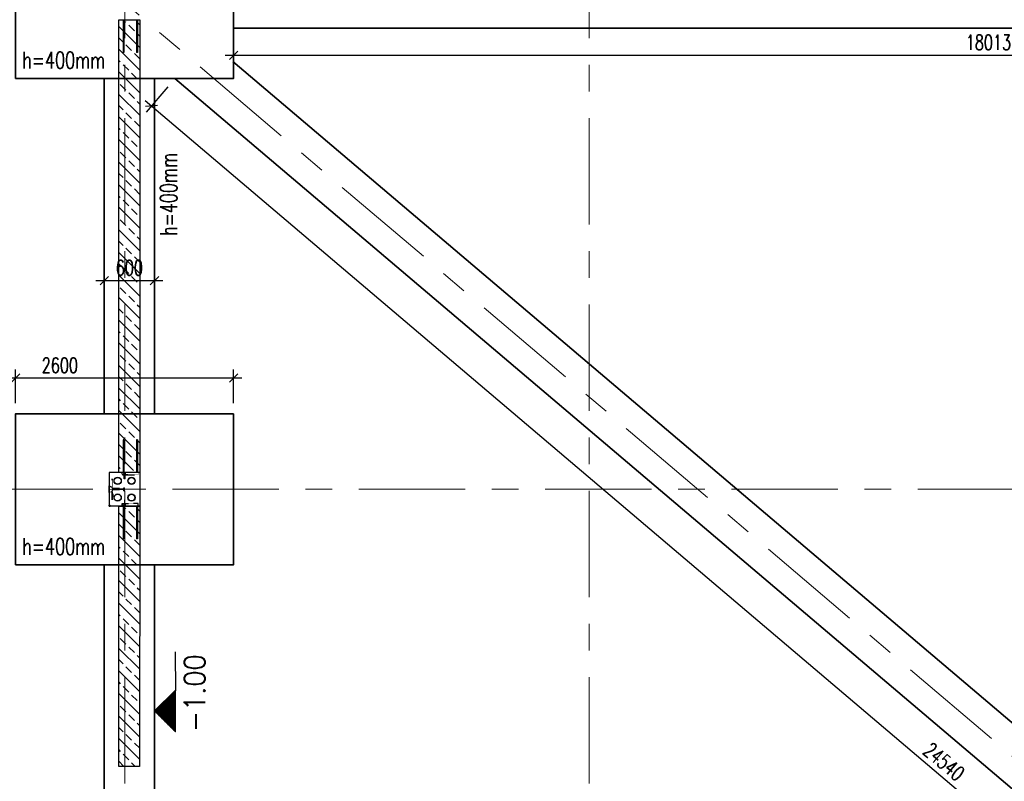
# Model space of a CAD drawing. Header units: millimetres. Extents: x 6071355 to 6728188, y -31956 to 56387.
# Tile 13 of 59: x 6083833 to 6095579, y 7200 to 16283. Entities that reach past the tile are written whole.
import ezdxf

# ---------------------------------------------------------------- set-up
doc = ezdxf.new("R2010")
doc.units = ezdxf.units.MM
doc.header["$MEASUREMENT"] = 0
doc.linetypes.add('DXK_LINE_DOT2', pattern=[3.9198, 1.9599, -1.9599])
doc.linetypes.add('Grid Line', pattern=[2222.5, 1270, -317.5, 317.5, -317.5])
doc.layers.add('A_wymiary', color=7, linetype='Continuous', lineweight=15, true_color=0x848484)
for name, color, linetype in [('BZ_kot', 7, 'Continuous'), ('BZ_MUR_FUND', 8, 'Continuous'), ('ELEMENTY', 7, 'Continuous')]:
    doc.layers.add(name, color=color, linetype=linetype)
doc.layers.add('M_ŁAWY', color=3, linetype='Continuous', lineweight=35)
doc.layers.add('Standard 1350-A_01-RZUT PARTERU LUSTRO2_28_Nowe_MODO_A1_osie-1_Nr_pióra__7_Nr_pióra__7_Nr_pióra__7', color=7, linetype='Continuous', lineweight=18)
doc.styles.add('ROMANS', font='romans.shx', dxfattribs={"width": 0.8})
doc.styles.add('wymiar', font='romans.shx', dxfattribs={"width": 0.7})
doc.dimstyles.new('AB_100mm', dxfattribs={"dimscale": 100, "dimtxt": 1.8, "dimasz": 1, "dimexe": 1, "dimexo": 0, "dimtad": 1, "dimrnd": 1, "dimtxsty": 'wymiar', "dimblk": 'OBLIQUE', "dimcen": 2.5, "dimdle": 1, "dimclrd": 4, "dimclre": 4, "dimclrt": 3, "dimadec": 0, "dimazin": 0, "dimtfac": 1, "dimtix": 1, "dimtmove": 2, "dimatfit": 3, "dimfxl": 3, "dimfxlon": 1, "dimarcsym": 0})

# ---------------------------------------------------------------- blocks, each defined once
blk = doc.blocks.new('Part-86624973-182361 - 1482')
at = {"layer": 'ELEMENTY', "color": 1, "linetype": 'DXK_LINE_DOT2'}
for p, q in [((45970, 37720), (45960, 37720)), ((45960, 37720), (45960, 37710)), ((45970, 37710), (45960, 37710)), ((45970, 37720), (45970, 37710))]:
    blk.add_line(p, q, dxfattribs=at)
blk = doc.blocks.new('Part-86624973-182360 - 1482')
at = {"layer": 'ELEMENTY', "color": 2, "linetype": 'Continuous'}
for p, q in [((45570, 37355), (45570, 37720)), ((45570, 37720), (45970, 37720)), ((45970, 37355), (45970, 37720)), ((45570, 37355), (45970, 37355))]:
    blk.add_line(p, q, dxfattribs=at)
blk = doc.blocks.new('Part-86624973-182380 - 1482')
at = {"layer": 'ELEMENTY', "color": 1, "linetype": 'DXK_LINE_DOT2'}
for p, q in [((45645, 37543), (45585, 37543)), ((45585, 37532), (45585, 37543)), ((45645, 37532), (45585, 37532)), ((45645, 37532), (45645, 37543))]:
    blk.add_line(p, q, dxfattribs=at)
blk = doc.blocks.new('Part-86624973-182371 - 1482')
at = {"layer": 'ELEMENTY', "color": 1, "linetype": 'DXK_LINE_DOT2'}
for p, q in [((45940, 37565), (45940, 37375)), ((45970, 37565), (45940, 37565)), ((45941, 37376), (45941, 37564)), ((45941, 37564), (45970, 37564)), ((45970, 37564), (45970, 37565)), ((45940, 37375), (45970, 37375)), ((45970, 37376), (45941, 37376)), ((45970, 37375), (45970, 37376))]:
    blk.add_line(p, q, dxfattribs=at)
blk = doc.blocks.new('Part-86624973-182370 - 1482')
at = {"layer": 'ELEMENTY', "color": 2, "linetype": 'Continuous'}
for p, q in [((45825, 37676), (45825, 37680)), ((45825, 37680), (45855, 37680)), ((45825, 37676), (45855, 37676)), ((45855, 37676), (45855, 37680))]:
    blk.add_line(p, q, dxfattribs=at)
blk = doc.blocks.new('Part-86624973-182373 - 1482')
at = {"layer": 'ELEMENTY', "color": 1, "linetype": 'DXK_LINE_DOT2'}
for p, q in [((45600, 37565), (45570, 37565)), ((45570, 37565), (45570, 37564)), ((45570, 37564), (45599, 37564)), ((45599, 37564), (45599, 37376)), ((45600, 37375), (45600, 37565)), ((45599, 37376), (45570, 37376)), ((45570, 37376), (45570, 37375)), ((45570, 37375), (45600, 37375))]:
    blk.add_line(p, q, dxfattribs=at)
blk = doc.blocks.new('ReinforcementGroup-86624973-182349 - 1482')
at = {"layer": 'ELEMENTY', "color": 1, "linetype": 'Continuous'}
for p, q in [((40170, 37555), (40560, 37555)), ((40170, 37555), (40560, 37555)), ((40170, 37555), (40560, 37555)), ((40170, 37555), (40560, 37555)), ((40170, 37555), (40560, 37555)), ((40170, 37545), (40560, 37545)), ((40170, 37545), (40560, 37545)), ((40170, 37545), (40560, 37545)), ((40170, 37545), (40560, 37545)), ((40170, 37545), (40560, 37545)), ((40560, 37545), (40560, 37555)), ((40560, 37545), (40560, 37555)), ((40560, 37545), (40560, 37555)), ((40560, 37545), (40560, 37555)), ((40560, 37545), (40560, 37555)), ((40170, 37395), (40560, 37395)), ((40170, 37395), (40560, 37395)), ((40170, 37395), (40560, 37395)), ((40170, 37395), (40560, 37395)), ((40170, 37395), (40560, 37395)), ((40170, 37385), (40560, 37385)), ((40170, 37385), (40560, 37385)), ((40170, 37385), (40560, 37385)), ((40170, 37385), (40560, 37385)), ((40170, 37385), (40560, 37385)), ((40560, 37385), (40560, 37395)), ((40560, 37385), (40560, 37395)), ((40560, 37385), (40560, 37395)), ((40560, 37385), (40560, 37395)), ((40560, 37385), (40560, 37395))]:
    blk.add_line(p, q, dxfattribs=at)
blk = doc.blocks.new('Part-86624973-182366 - 1482')
at = {"layer": 'ELEMENTY', "color": 1, "linetype": 'DXK_LINE_DOT2'}
for p, q in [((45733, 37712), (45732, 37720)), ((45808, 37720), (45732, 37720)), ((45735, 37705), (45733, 37712)), ((45735, 37712), (45734, 37720)), ((45740, 37712), (45739, 37720)), ((45748, 37712), (45748, 37720)), ((45759, 37712), (45758, 37720)), ((45770, 37712), (45770, 37720)), ((45782, 37712), (45782, 37720)), ((45792, 37712), (45792, 37720)), ((45800, 37712), (45801, 37720)), ((45805, 37705), (45807, 37712)), ((45806, 37712), (45806, 37720)), ((45807, 37712), (45808, 37720)), ((45740, 37697), (45735, 37705)), ((45747, 37690), (45740, 37697)), ((45747, 37690), (45754, 37686)), ((45754, 37686), (45760, 37684)), ((45760, 37684), (45763, 37683)), ((45763, 37545), (45763, 37683)), ((45777, 37683), (45781, 37684)), ((45777, 37545), (45777, 37683)), ((45781, 37684), (45787, 37686)), ((45787, 37686), (45793, 37690)), ((45793, 37690), (45801, 37697)), ((45801, 37697), (45805, 37705)), ((45788, 37545), (45753, 37545)), ((45753, 37545), (45753, 37539)), ((45787, 37539), (45753, 37539)), ((45788, 37539), (45787, 37539)), ((45787, 37539), (45787, 37539)), ((45788, 37545), (45788, 37539))]:
    blk.add_line(p, q, dxfattribs=at)
blk = doc.blocks.new('Part-86624973-182362 - 1482')
at = {"layer": 'ELEMENTY', "color": 2, "linetype": 'Continuous'}
for radius, start, end in [(43.5, 22.5, 202.5), (43.5, 202.5, 22.5), (40, 337.5, 157.5), (40, 157.5, 337.5)]:
    blk.add_arc((45870, 37455), radius, start, end, dxfattribs=at)
blk = doc.blocks.new('Part-86624973-182368 - 1482')
at = {"layer": 'ELEMENTY', "color": 1, "linetype": 'DXK_LINE_DOT2'}
for p, q in [((45768, 37685), (45768, 37715)), ((45768, 37715), (45772, 37715)), ((45772, 37685), (45772, 37715)), ((45768, 37685), (45772, 37685))]:
    blk.add_line(p, q, dxfattribs=at)
blk = doc.blocks.new('Part-86624973-182369 - 1482')
at = {"layer": 'ELEMENTY', "color": 1, "linetype": 'DXK_LINE_DOT2'}
for p, q in [((45895, 37685), (45645, 37685)), ((45645, 37681), (45645, 37685)), ((45895, 37681), (45645, 37681)), ((45895, 37681), (45895, 37685))]:
    blk.add_line(p, q, dxfattribs=at)
blk = doc.blocks.new('Part-86624973-182382 - 1482')
at = {"layer": 'ELEMENTY', "color": 1, "linetype": 'DXK_LINE_DOT2'}
for p, q in [((45645, 37543), (45585, 37543)), ((45585, 37532), (45585, 37543)), ((45645, 37532), (45585, 37532)), ((45645, 37532), (45645, 37543))]:
    blk.add_line(p, q, dxfattribs=at)
blk = doc.blocks.new('Part-86624973-182375 - 1482')
at = {"layer": 'ELEMENTY', "color": 2, "linetype": 'Continuous'}
for p, q in [((45955, 37528), (45955, 37547)), ((45955, 37547), (45969, 37547)), ((45969, 37528), (45955, 37528)), ((45970, 37546), (45956, 37546)), ((45956, 37546), (45956, 37529)), ((45956, 37529), (45970, 37529)), ((45970, 37551), (45969, 37551)), ((45969, 37551), (45969, 37547)), ((45969, 37524), (45969, 37528)), ((45970, 37524), (45969, 37524)), ((45970, 37551), (45970, 37546)), ((45970, 37529), (45970, 37524))]:
    blk.add_line(p, q, dxfattribs=at)
blk = doc.blocks.new('Part-86624973-182363 - 1482')
at = {"layer": 'ELEMENTY', "color": 2, "linetype": 'Continuous'}
for radius, start, end in [(43.5, 22.5, 202.5), (43.5, 202.5, 22.5), (40, 337.5, 157.5), (40, 157.5, 337.5)]:
    blk.add_arc((45670, 37455), radius, start, end, dxfattribs=at)
blk = doc.blocks.new('Part-86624973-182364 - 1482')
at = {"layer": 'ELEMENTY', "color": 2, "linetype": 'Continuous'}
for radius, start, end in [(43.5, 22.5, 202.5), (43.5, 202.5, 22.5), (40, 157.5, 337.5), (40, 337.5, 157.5)]:
    blk.add_arc((45870, 37620), radius, start, end, dxfattribs=at)
blk = doc.blocks.new('Part-86624973-182365 - 1482')
at = {"layer": 'ELEMENTY', "color": 2, "linetype": 'Continuous'}
for radius, start, end in [(43.5, 22.5, 202.5), (43.5, 202.5, 22.5), (40, 157.5, 337.5), (40, 337.5, 157.5)]:
    blk.add_arc((45670, 37620), radius, start, end, dxfattribs=at)
blk = doc.blocks.new('Part-86624973-182367 - 1482')
at = {"layer": 'ELEMENTY', "color": 1, "linetype": 'DXK_LINE_DOT2'}
for p, q in [((45810, 37720), (45730, 37720)), ((45730, 37715), (45730, 37720)), ((45810, 37715), (45730, 37715)), ((45810, 37715), (45810, 37720))]:
    blk.add_line(p, q, dxfattribs=at)
blk = doc.blocks.new('ReinforcementGroup-86624973-182372 - 1482')
at = {"layer": 'ELEMENTY', "color": 1, "linetype": 'Continuous'}
for p, q in [((45970, 37555), (46360, 37555)), ((45970, 37555), (46360, 37555)), ((45970, 37555), (46360, 37555)), ((45970, 37555), (46360, 37555)), ((45970, 37555), (46360, 37555)), ((45970, 37545), (46360, 37545)), ((45970, 37545), (46360, 37545)), ((45970, 37545), (46360, 37545)), ((45970, 37545), (46360, 37545)), ((45970, 37545), (46360, 37545)), ((46360, 37545), (46360, 37555)), ((46360, 37545), (46360, 37555)), ((46360, 37545), (46360, 37555)), ((46360, 37545), (46360, 37555)), ((46360, 37545), (46360, 37555)), ((45970, 37395), (46360, 37395)), ((45970, 37395), (46360, 37395)), ((45970, 37395), (46360, 37395)), ((45970, 37395), (46360, 37395)), ((45970, 37395), (46360, 37395)), ((45970, 37385), (46360, 37385)), ((45970, 37385), (46360, 37385)), ((45970, 37385), (46360, 37385)), ((45970, 37385), (46360, 37385)), ((45970, 37385), (46360, 37385)), ((46360, 37385), (46360, 37395)), ((46360, 37385), (46360, 37395)), ((46360, 37385), (46360, 37395)), ((46360, 37385), (46360, 37395)), ((46360, 37385), (46360, 37395))]:
    blk.add_line(p, q, dxfattribs=at)
blk = doc.blocks.new('ReinforcementGroup-86624973-182374 - 1482')
at = {"layer": 'ELEMENTY', "color": 1, "linetype": 'Continuous'}
for p, q in [((45180, 37545), (45180, 37555)), ((45180, 37555), (45570, 37555)), ((45180, 37545), (45180, 37555)), ((45180, 37555), (45570, 37555)), ((45180, 37545), (45180, 37555)), ((45180, 37555), (45570, 37555)), ((45180, 37545), (45180, 37555)), ((45180, 37555), (45570, 37555)), ((45180, 37545), (45180, 37555)), ((45180, 37555), (45570, 37555)), ((45180, 37545), (45570, 37545)), ((45180, 37545), (45570, 37545)), ((45180, 37545), (45570, 37545)), ((45180, 37545), (45570, 37545)), ((45180, 37545), (45570, 37545)), ((45180, 37385), (45180, 37395)), ((45180, 37395), (45570, 37395)), ((45180, 37385), (45180, 37395)), ((45180, 37395), (45570, 37395)), ((45180, 37385), (45180, 37395)), ((45180, 37395), (45570, 37395)), ((45180, 37385), (45180, 37395)), ((45180, 37395), (45570, 37395)), ((45180, 37385), (45180, 37395)), ((45180, 37395), (45570, 37395)), ((45180, 37385), (45570, 37385)), ((45180, 37385), (45570, 37385)), ((45180, 37385), (45570, 37385)), ((45180, 37385), (45570, 37385)), ((45180, 37385), (45570, 37385))]:
    blk.add_line(p, q, dxfattribs=at)
blk = doc.blocks.new('Part-86624973-182376 - 1482')
at = {"layer": 'ELEMENTY', "color": 1, "linetype": 'DXK_LINE_DOT2'}
for p, q in [((45895, 37543), (45895, 37532)), ((45895, 37543), (45955, 37543)), ((45895, 37532), (45955, 37532)), ((45955, 37543), (45955, 37532))]:
    blk.add_line(p, q, dxfattribs=at)
blk = doc.blocks.new('Part-86624973-182377 - 1482')
at = {"layer": 'ELEMENTY', "color": 1, "linetype": 'DXK_LINE_DOT2'}
for p, q in [((45895, 37543), (45895, 37532)), ((45895, 37543), (45955, 37543)), ((45895, 37532), (45955, 37532)), ((45955, 37543), (45955, 37532))]:
    blk.add_line(p, q, dxfattribs=at)
blk = doc.blocks.new('Part-86624973-182378 - 1482')
at = {"layer": 'ELEMENTY', "color": 1, "linetype": 'DXK_LINE_DOT2'}
for p, q in [((45895, 37543), (45895, 37532)), ((45895, 37543), (45955, 37543)), ((45895, 37532), (45955, 37532)), ((45955, 37543), (45955, 37532))]:
    blk.add_line(p, q, dxfattribs=at)
blk = doc.blocks.new('Part-86624973-182379 - 1482')
at = {"layer": 'ELEMENTY', "color": 2, "linetype": 'Continuous'}
for p, q in [((45570, 37546), (45570, 37551)), ((45570, 37551), (45571, 37551)), ((45584, 37546), (45570, 37546)), ((45570, 37524), (45570, 37529)), ((45570, 37529), (45584, 37529)), ((45571, 37524), (45570, 37524)), ((45571, 37551), (45571, 37547)), ((45571, 37547), (45585, 37547)), ((45585, 37528), (45571, 37528)), ((45571, 37524), (45571, 37528)), ((45584, 37529), (45584, 37546)), ((45585, 37547), (45585, 37528))]:
    blk.add_line(p, q, dxfattribs=at)
blk = doc.blocks.new('Part-86624973-182381 - 1482')
at = {"layer": 'ELEMENTY', "color": 1, "linetype": 'DXK_LINE_DOT2'}
for p, q in [((45645, 37543), (45585, 37543)), ((45585, 37532), (45585, 37543)), ((45645, 37532), (45585, 37532)), ((45645, 37532), (45645, 37543))]:
    blk.add_line(p, q, dxfattribs=at)
blk = doc.blocks.new('*X8950')
at = {"color": 0}
for p, q in [((-40, 242.8), (-40, 243.5)), ((-39, 241.8), (-39, 243.5)), ((-38, 240.8), (-38, 243.5)), ((-37, 239.8), (-37, 243.5)), ((-36, 238.8), (-36, 243.5)), ((-35, 237.8), (-35, 243.5)), ((-34, 236.8), (-34, 243.5)), ((-33, 235.8), (-33, 243.5)), ((-32, 234.8), (-32, 243.5)), ((-31, 233.8), (-31, 243.5)), ((-30, 232.8), (-30, 243.5)), ((-29, 231.8), (-29, 243.5)), ((-28, 230.8), (-28, 243.5)), ((-27, 229.8), (-27, 243.5)), ((-26, 228.8), (-26, 243.5)), ((-25, 227.8), (-25, 243.5)), ((-24, 226.8), (-24, 243.5)), ((-23, 225.8), (-23, 243.5)), ((-22, 224.8), (-22, 243.5)), ((-21, 223.8), (-21, 243.5)), ((-20, 222.8), (-20, 243.5)), ((-19, 221.8), (-19, 243.5)), ((-18, 220.8), (-18, 243.5)), ((-17, 219.8), (-17, 243.5)), ((-16, 218.8), (-16, 243.5)), ((-15, 217.8), (-15, 243.5)), ((-14, 216.8), (-14, 243.5)), ((-13, 215.8), (-13, 243.5)), ((-12, 214.8), (-12, 243.5)), ((-11, 213.8), (-11, 243.5)), ((-10, 212.8), (-10, 243.5)), ((-9, 211.8), (-9, 243.5)), ((-8, 210.8), (-8, 243.5)), ((-7, 209.8), (-7, 243.5)), ((-6, 208.8), (-6, 243.5)), ((-5, 209.2), (-5, 243.5)), ((-4, 210.2), (-4, 243.5)), ((-3, 211.2), (-3, 243.5)), ((-2, 212.2), (-2, 243.5)), ((-1, 213.2), (-1, 243.5)), ((0, 214.2), (0, 243.5)), ((1, 215.2), (1, 243.5)), ((2, 216.2), (2, 243.5)), ((3, 217.2), (3, 243.5)), ((4, 218.2), (4, 243.5)), ((5, 219.2), (5, 243.5)), ((6, 220.2), (6, 243.5)), ((7, 221.2), (7, 243.5)), ((8, 222.2), (8, 243.5)), ((9, 223.2), (9, 243.5)), ((10, 224.2), (10, 243.5)), ((11, 225.2), (11, 243.5)), ((12, 226.2), (12, 243.5)), ((13, 227.2), (13, 243.5)), ((14, 228.2), (14, 243.5)), ((15, 229.2), (15, 243.5)), ((16, 230.2), (16, 243.5)), ((17, 231.2), (17, 243.5)), ((18, 232.2), (18, 243.5)), ((19, 233.2), (19, 243.5)), ((20, 234.2), (20, 243.5)), ((21, 235.2), (21, 243.5)), ((22, 236.2), (22, 243.5)), ((23, 237.2), (23, 243.5)), ((24, 238.2), (24, 243.5)), ((25, 239.2), (25, 243.5)), ((26, 240.2), (26, 243.5)), ((27, 241.2), (27, 243.5)), ((28, 242.2), (28, 243.5)), ((29, 243.2), (29, 243.5))]:
    blk.add_line(p, q, dxfattribs=at)
blk = doc.blocks.new('EKOT2')
blk.add_lwpolyline([(-35, 35), (35, 35), (0, 0)], close=True)
blk.add_blockref('*X8950', (5.7, -208.5))
at = {"style": 'ROMANS', "width": 0.9}
blk.add_attdef('POZIOM', (-35, 49.6), '', height=35, dxfattribs=at)
blk = doc.blocks.new('_Oblique')
at = {"color": 0, "linetype": 'ByBlock', "lineweight": -2}
blk.add_line((-0.5, -0.5), (0.5, 0.5), dxfattribs=at)
blk = doc.blocks.new('*D12764')
at = {"layer": 'A_wymiary', "color": 4, "lineweight": -2}
for p, q in [((6081761, -27544), (6081761, 51868)), ((6082061, 51768), (6081661, 51768)), ((6082061, -27444), (6081661, -27444))]:
    blk.add_line(p, q, dxfattribs=at)
at = {"layer": 'Defpoints', "color": 0}
for p in [(6081761, 51768), (6084034, 51768), (6084841, -27444)]:
    blk.add_point(p, dxfattribs=at)
at = {"layer": 'A_wymiary', "color": 4, "lineweight": -2, "xscale": 100, "yscale": 100, "zscale": 100}
for p, rotation in [((6081761, 51768), 90), ((6081761, -27444), 270)]:
    blk.add_blockref('_Oblique', p, dxfattribs=dict(at, rotation=rotation))
at = {"layer": 'A_wymiary', "color": 3, "insert": (6081609, 12162), "char_height": 180, "attachment_point": 5, "rotation": 90, "style": 'wymiar'}
blk.add_mtext('79212', dxfattribs=at)
blk = doc.blocks.new('*D12780')
at = {"layer": 'A_wymiary', "color": 4, "lineweight": -2}
for p, q in [((6083784, 11710), (6083784, 12110)), ((6086384, 11710), (6086384, 12110)), ((6083684, 12010), (6086484, 12010))]:
    blk.add_line(p, q, dxfattribs=at)
at = {"layer": 'Defpoints', "color": 0}
for p in [(6086384, 12010), (6083784, 11583), (6086384, 11583)]:
    blk.add_point(p, dxfattribs=at)
at = {"layer": 'A_wymiary', "color": 4, "lineweight": -2, "xscale": 100, "yscale": 100, "zscale": 100, "rotation": 180}
blk.add_blockref('_Oblique', (6083784, 12010), dxfattribs=at)
at = {"layer": 'A_wymiary', "color": 4, "lineweight": -2, "xscale": 100, "yscale": 100, "zscale": 100}
blk.add_blockref('_Oblique', (6086384, 12010), dxfattribs=at)
at = {"layer": 'A_wymiary', "color": 3, "insert": (6084312, 12162), "char_height": 180, "attachment_point": 5, "style": 'wymiar'}
blk.add_mtext('2600', dxfattribs=at)
blk = doc.blocks.new('*D12795')
at = {"layer": 'A_wymiary', "color": 4, "lineweight": -2}
for p, q in [((6084841, 13295), (6084841, 13071)), ((6085441, 13295), (6085441, 13071)), ((6084741, 13171), (6085541, 13171))]:
    blk.add_line(p, q, dxfattribs=at)
at = {"layer": 'Defpoints', "color": 0}
for p in [(6084841, 13295), (6085441, 13295), (6085441, 13171)]:
    blk.add_point(p, dxfattribs=at)
at = {"layer": 'A_wymiary', "color": 4, "lineweight": -2, "xscale": 100, "yscale": 100, "zscale": 100, "rotation": 180}
blk.add_blockref('_Oblique', (6084841, 13171), dxfattribs=at)
at = {"layer": 'A_wymiary', "color": 4, "lineweight": -2, "xscale": 100, "yscale": 100, "zscale": 100}
blk.add_blockref('_Oblique', (6085441, 13171), dxfattribs=at)
at = {"layer": 'A_wymiary', "color": 3, "insert": (6085141, 13324), "char_height": 180, "attachment_point": 5, "style": 'wymiar'}
blk.add_mtext('600', dxfattribs=at)
blk = doc.blocks.new('*D12882')
at = {"layer": 'A_wymiary', "color": 4, "lineweight": -2}
for p, q in [((6085599, 15484), (6085341, 15179)), ((6085329, 15320), (6104194, -685)), ((6104312, -392), (6104053, -697))]:
    blk.add_line(p, q, dxfattribs=at)
at = {"layer": 'Defpoints', "color": 0}
for p in [(6085684, 15583), (6104396, -293), (6104118, -621)]:
    blk.add_point(p, dxfattribs=at)
at = {"layer": 'A_wymiary', "color": 4, "lineweight": -2, "xscale": 100, "yscale": 100, "zscale": 100}
for p, rotation in [((6085405, 15255), 139.6898375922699), ((6104118, -621), 319.6898375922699)]:
    blk.add_blockref('_Oblique', p, dxfattribs=dict(at, rotation=rotation))
at = {"layer": 'A_wymiary', "color": 3, "insert": (6094860, 7433), "char_height": 180, "attachment_point": 5, "rotation": 319.6898, "style": 'wymiar'}
blk.add_mtext('24540', dxfattribs=at)
blk = doc.blocks.new('*D12896')
at = {"layer": 'A_wymiary', "color": 4, "lineweight": -2}
for p, q in [((6086384, 16159), (6086384, 15759)), ((6104396, 16159), (6104396, 15759)), ((6086284, 15859), (6104496, 15859))]:
    blk.add_line(p, q, dxfattribs=at)
at = {"layer": 'Defpoints', "color": 0}
for p in [(6086384, 16183), (6104396, 16183), (6104396, 15859)]:
    blk.add_point(p, dxfattribs=at)
at = {"layer": 'A_wymiary', "color": 4, "lineweight": -2, "xscale": 100, "yscale": 100, "zscale": 100, "rotation": 180}
blk.add_blockref('_Oblique', (6086384, 15859), dxfattribs=at)
at = {"layer": 'A_wymiary', "color": 4, "lineweight": -2, "xscale": 100, "yscale": 100, "zscale": 100}
blk.add_blockref('_Oblique', (6104396, 15859), dxfattribs=at)
at = {"layer": 'A_wymiary', "color": 3, "insert": (6095390, 16012), "char_height": 180, "attachment_point": 5, "style": 'wymiar'}
blk.add_mtext('18013', dxfattribs=at)

msp = doc.modelspace()

# ---------------------------------------------------------------- hatches: boundary and pattern name
at = {"layer": 'BZ_MUR_FUND', "transparency": 33554687}
h = msp.add_hatch(dxfattribs=at)
h.set_pattern_fill('ANSI33', color=256, scale=30, angle=270, style=0)
h.set_pattern_definition([(315, (6183804.4, 7933.36), (134.70384, 134.70384), []), (315, (6183804.4, 7798.66), (134.70384, 134.70384), [95.25, -47.625])])
h.paths.add_polyline_path([(6085016.364, 10907.805), (6085016.364, 16257.805), (6085266.364, 16257.805), (6085266.364, 10907.805)])
h = msp.add_hatch(dxfattribs=at)
h.set_pattern_fill('ANSI33', color=256, scale=30, angle=270, style=0)
h.set_pattern_definition([(315, (6183804.4, 2133.36), (134.70384, 134.70384), []), (315, (6183804.4, 1998.66), (134.70384, 134.70384), [95.25, -47.625])])
h.paths.add_polyline_path([(6085264.005, 7377.805), (6085013.877, 7377.805), (6085016.366, 10457.803), (6085266.366, 10457.803), (6085264.014, 7373.811)])

# ---------------------------------------------------------------- linework, layer by layer
at = {"layer": 'BZ_kot'}
msp.add_lwpolyline([(6085688.863, 8742.76), (6085691.364, 8279.052)], dxfattribs=at)
at = {"layer": 'BZ_MUR_FUND', "transparency": 33554687}
for points in [[(6085266.364, 16282.805), (6085266.364, 10882.805), (6085016.364, 10882.805), (6085016.364, 16282.805)], [(6085266.366, 10482.803), (6085263.865, 7377.805), (6085013.865, 7377.805), (6085016.366, 10482.803)]]:
    msp.add_lwpolyline(points, close=True, dxfattribs=at)
at = {"layer": 'M_ŁAWY', "color": 4}
for p, q in [((6104396.364, 16182.862), (6086383.864, 16182.862)), ((6104999.268, -17.195), (6086375.245, 15782.805)), ((6084841.357, 11582.805), (6084841.357, 15582.805)), ((6085441.364, 11582.805), (6085441.364, 15582.805)), ((6104396.364, -292.541), (6085683.528, 15582.805)), ((6084841.357, 5782.805), (6084841.357, 9782.805)), ((6085441.364, 5782.805), (6085441.364, 9782.805))]:
    msp.add_line(p, q, dxfattribs=at)
for points in [[(6086383.864, 17382.805), (6083783.864, 17382.805), (6083783.864, 15582.805), (6086383.864, 15582.805), (6086383.864, 17382.805)], [(6086383.864, 11582.805), (6083783.864, 11582.805), (6083783.864, 9782.805), (6086383.864, 9782.805), (6086383.864, 11582.805)]]:
    msp.add_lwpolyline(points, dxfattribs=at)
at = {"layer": 'Standard 1350-A_01-RZUT PARTERU LUSTRO2_28_Nowe_MODO_A1_osie-1_Nr_pióra__7_Nr_pióra__7_Nr_pióra__7', "color": 7, "linetype": 'Grid Line', "lineweight": 18}
for p, q in [((6085086.364, 55114.428), (6085086.364, -31556.201)), ((6090626.364, 55114.428), (6090626.364, -31556.201)), ((6105596.364, -917.166), (6085086.364, 16482.834)), ((6124708.5, 10682.834), (6079489.176, 10682.834))]:
    msp.add_line(p, q, dxfattribs=at)

# ---------------------------------------------------------------- block references
at = {"xscale": -1, "rotation": 89.99999999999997}
for name in ['ReinforcementGroup-86624973-182349 - 1482', 'ReinforcementGroup-86624973-182374 - 1482', 'Part-86624973-182360 - 1482', 'Part-86624973-182369 - 1482', 'Part-86624973-182365 - 1482', 'Part-86624973-182373 - 1482', 'Part-86624973-182379 - 1482', 'Part-86624973-182380 - 1482', 'Part-86624973-182382 - 1482', 'Part-86624973-182381 - 1482', 'Part-86624973-182363 - 1482', 'Part-86624973-182367 - 1482', 'Part-86624973-182366 - 1482', 'Part-86624973-182368 - 1482', 'Part-86624973-182370 - 1482', 'Part-86624973-182364 - 1482', 'Part-86624973-182362 - 1482', 'Part-86624973-182361 - 1482', 'Part-86624973-182371 - 1482', 'ReinforcementGroup-86624973-182372 - 1482', 'Part-86624973-182375 - 1482', 'Part-86624973-182376 - 1482', 'Part-86624973-182377 - 1482', 'Part-86624973-182378 - 1482']:
    msp.add_blockref(name, (6122621.38, 56452.981), dxfattribs=at)
at = {"layer": 'BZ_kot'}
ref = msp.add_blockref('EKOT2', (6085441.364, 8038.462), dxfattribs=dict(at, xscale=-7.142857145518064, yscale=7.142857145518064, zscale=7.142857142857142, rotation=270))
ref.add_attrib('POZIOM', '-1.00', (6086045.47, 7788.462), dxfattribs={"layer": '0', "height": 250, "rotation": 90, "style": 'ROMANS', "width": 0.9})

# ---------------------------------------------------------------- texts
at = {"layer": 'A_wymiary', "color": 3, "style": 'wymiar', "width": 0.7}
for p in [(6083864.087, 15700.881), (6083864.087, 9900.881)]:
    msp.add_text('h=400mm', height=200, dxfattribs=at).set_placement(p)
msp.add_text('h=400mm', height=200, rotation=90, dxfattribs=at).set_placement((6085709.664, 13704.018))

# ---------------------------------------------------------------- dimensions: what is measured, and where the dimension line sits
at = {"layer": 'A_wymiary'}
dim = msp.add_linear_dim(base=(6081761.199, 51767.834), p1=(6084841.357, -27443.748), p2=(6084033.942, 51767.834), angle=90, dimstyle='AB_100mm', override={"dimpost": '', "dimtxsty": 'wymiar'}, dxfattribs=at)
dim.commit()
dim.dimension.update_dxf_attribs({"geometry": '*D12764', "text_midpoint": (6081608.699, 12162.043)})
for base, p1, p2, picture, middle in [((6104396.364, 15859.135), (6086383.864, 16182.862), (6104396.364, 16182.862), '*D12896', (6095390.114, 16011.635)), ((6085441.364, 13171.133), (6084841.357, 13295.213), (6085441.364, 13295.213), '*D12795', (6085141.361, 13323.633))]:
    dim = msp.add_linear_dim(base=base, p1=p1, p2=p2, dimstyle='AB_100mm', dxfattribs=at)
    dim.commit()
    dim.dimension.update_dxf_attribs({"geometry": picture, "text_midpoint": middle})
dim = msp.add_aligned_dim(p1=(6085683.528, 15582.805), p2=(6104396.364, -292.541), distance=-430.116, dimstyle='AB_100mm', dxfattribs=at)
dim.commit()
dim.dimension.update_dxf_attribs({"geometry": '*D12882', "text_midpoint": (6094860.349, 7433.435)})
dim = msp.add_linear_dim(base=(6086383.864, 12009.917), p1=(6083783.864, 11582.805), p2=(6086383.864, 11582.805), dimstyle='AB_100mm', dxfattribs=at)
dim.commit()
dim.dimension.update_dxf_attribs({"geometry": '*D12780', "text_midpoint": (6084311.671, 12162.417), "dimtype": 160})

doc.saveas('drawing.dxf')
